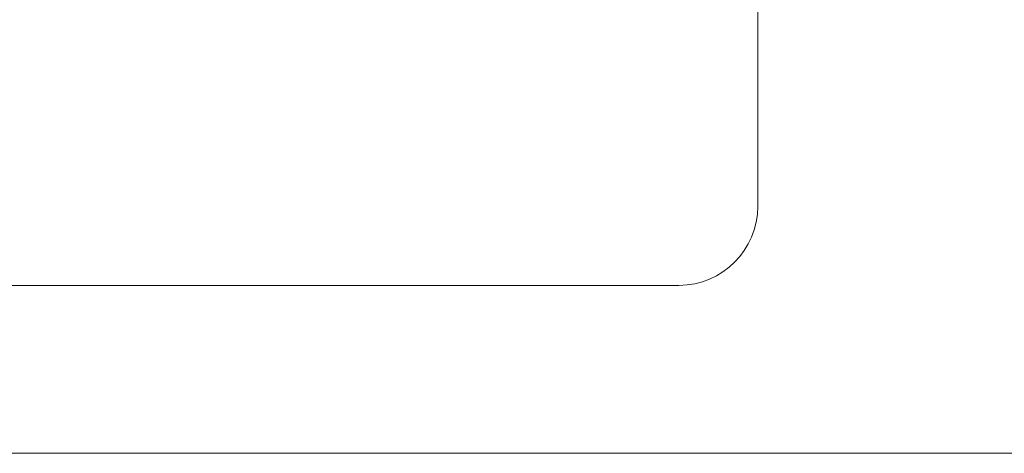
# Model space of a CAD drawing. Header units: millimetres. Extents: x 4 to 594, y -297 to -6.
# Tile 67 of 134: x 371 to 409, y -267 to -250. Entities that reach past the tile are written whole.
import ezdxf

# ---------------------------------------------------------------- set-up
doc = ezdxf.new("R2010")
doc.units = ezdxf.units.MM
doc.header["$MEASUREMENT"] = 0
doc.layers.add('Layer 1', color=7, linetype='Continuous', lineweight=0)

# ---------------------------------------------------------------- blocks, each defined once
blk = doc.blocks.new('Block_20')
at = {"layer": 'Layer 1', "color": 240, "lineweight": 0, "true_color": 0xed2224}
blk.add_open_spline([(399.418, -192.394), (399.418, -192.394), (399.418, -257.266), (399.418, -257.266), (399.418, -258.916), (398.068, -260.266), (396.418, -260.266), (396.418, -260.266), (268.289, -260.266), (268.289, -260.266), (266.639, -260.266), (265.289, -258.916), (265.289, -257.266), (265.289, -257.266), (265.289, -192.394), (265.289, -192.394), (265.289, -190.744), (266.639, -189.394), (268.289, -189.394), (268.289, -189.394), (396.418, -189.394), (396.418, -189.394), (398.068, -189.394), (399.418, -190.744), (399.418, -192.394)], degree=3, knots=[0, 0, 0, 0, 1, 1, 1, 2, 2, 2, 3, 3, 3, 4, 4, 4, 5, 5, 5, 6, 6, 6, 7, 7, 7, 8, 8, 8, 8], dxfattribs=at)
blk = doc.blocks.new('Block_35')
at = {"layer": 'Layer 1', "color": 242, "lineweight": 0, "true_color": 0xe32227}
blk.add_open_spline([(247.972, -266.649), (247.972, -266.649), (497.972, -266.649), (497.972, -266.649)], degree=3, dxfattribs=at)
blk = doc.blocks.new('Block_0')
at = {"layer": 'Layer 1'}
for name in ['Block_20', 'Block_35']:
    blk.add_blockref(name, (0, 0), dxfattribs=at)

msp = doc.modelspace()

# ---------------------------------------------------------------- block references
at = {"layer": 'Layer 1'}
msp.add_blockref('Block_0', (0, 0), dxfattribs=at)

doc.saveas('drawing.dxf')
